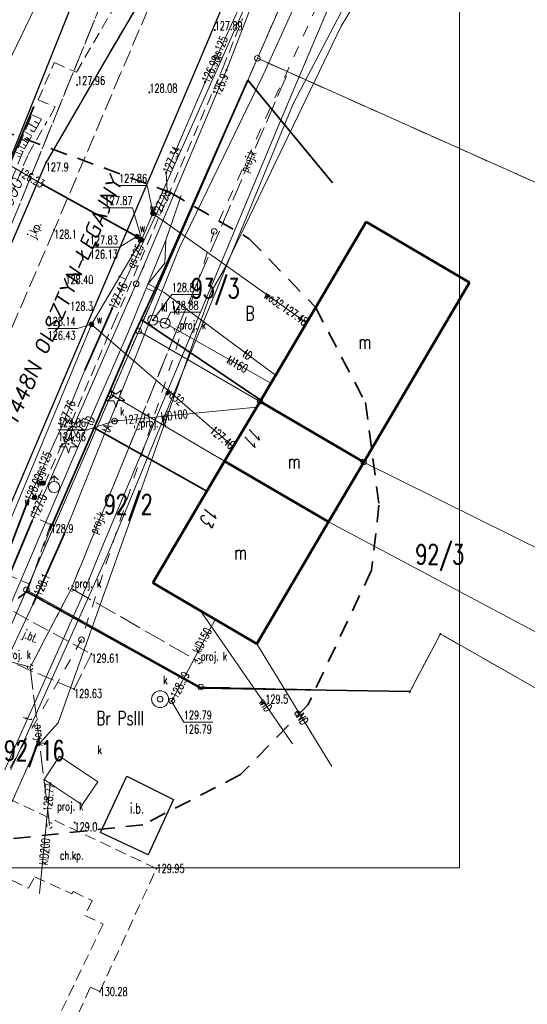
# Model space of a CAD drawing. Header units: metres. Extents: x 7471162 to 7473271, y 5962027 to 5964034.
# Tile 70 of 75: x 7472212 to 7472257, y 5963743 to 5963830. Entities that reach past the tile are written whole.
import ezdxf
from ezdxf.enums import TextEntityAlignment as Align

# ---------------------------------------------------------------- set-up
doc = ezdxf.new("R2010")
doc.units = ezdxf.units.M
doc.header["$MEASUREMENT"] = 0
for name, pattern in [('2_1', [0]), ('2_BUBZ02', [1.75, 1.25, -0.5]), ('2_BUBZ02G', [1.75, 1.25, -0.5]), ('2_BUIB12_02', [0]), ('2_BUIB12_03', [0]), ('2_KTCR02', [1.5, 1, -0.5]), ('2_KTJZ01', [2, 1.5, -0.5]), ('2_KTKR01', [0]), ('2_KTOK02', [2.5, 1.5, -1]), ('2_KTOK05_01', [7.5, 7.5]), ('3_EGBB01', [0]), ('4', [2.5, 1.5, -1]), ('4_1', [0]), ('4_SUBP02_05', [0]), ('4_SUOP03_04', [0]), ('4_SUOP03_13', [0]), ('4_SUOP03_14', [0]), ('4_SUOP03_17', [0]), ('4_SUOP03_18', [0]), ('4_SUPB_P_01', [2.5, 2, -0.5]), ('4_SUPE04', [2, 1, -1]), ('4_SUPE_01', [0]), ('4_SUPG_01', [0]), ('4_SUPK_01', [0]), ('4_SUPK_P_01', [2.5, 2, -0.5]), ('4_SUPT_01', [0]), ('4_SUPW_01', [0]), ('4_SUUS07_01', [0]), ('4_SUUS15_15', [0]), ('GDE', [0]), ('GUK', [2, 1.5, -0.5])]:
    doc.linetypes.add(name, pattern=pattern)
doc.layers.get('0').update_dxf_attribs({"color": 250, "linetype": 'CONTINUOUS', "lineweight": 100})
doc.layers.get('Defpoints').update_dxf_attribs({"linetype": 'CONTINUOUS'})
for name, color, linetype, lineweight in [('01_wymiary', 7, 'CONTINUOUS', 0), ('BUBZ_L_1', 7, '2_BUBZ02', 18), ('BUIB_E_T_6', 7, 'CONTINUOUS', 18), ('BUIB_L_10', 7, '2_BUIB12_02', 25), ('Dzialki', 7, 'GDE', 18), ('EADTD_T_0_a', 214, 'CONTINUOUS', 25), ('EGBB_E_T_0', 7, 'CONTINUOUS', 25), ('EGBB_L_0', 34, '3_EGBB01', 50), ('Kontury', 90, 'GUK', 18), ('KTCR_E_T_1', 7, 'CONTINUOUS', 15), ('KTCR_L_1', 7, '2_KTCR02', 18), ('KTJZ_E_T_0', 7, 'CONTINUOUS', 15), ('KTJZ_L_0', 7, '2_KTJZ01', 18), ('KTKR_L_0', 7, '2_KTKR01', 25), ('KTOK_L_1', 7, '2_1', 18), ('KTOK_L_4', 7, '2_KTOK05_01', 35), ('LINIE_L_1', 90, '4', 35), ('Numery_dzialek', 7, 'CONTINUOUS', 18), ('Numery_konturow', 90, 'CONTINUOUS', 13), ('OBOP_T_0', 3, 'CONTINUOUS', 18), ('Punkty', 7, 'CONTINUOUS', 18), ('RTPW_T_0', 7, 'CONTINUOUS', 15), ('RTPW_T_1', 7, 'CONTINUOUS', 15), ('SUOE_L_1', 1, '4_SUOP03_13', 35), ('SUOG_L_0', 52, '4_SUOP03_14', 35), ('SUOT_L_1', 30, '4_SUOP03_17', 35), ('SUOW_L_0', 5, '4_SUOP03_18', 35), ('SUPE_E_T_3', 1, 'CONTINUOUS', 15), ('SUPE_L_3', 1, '4_SUPE_01', 18), ('SUPG_E_T_2', 7, 'CONTINUOUS', 15), ('SUPG_L_2', 52, '4_SUPG_01', 18), ('SUPK_E_T_1', 34, 'CONTINUOUS', 15), ('SUPK_L_1', 34, '4_SUPK_01', 18), ('SUPP_E_T_4', 34, 'CONTINUOUS', 15), ('SUPP_L_4', 34, '4_SUPK_P_01', 18), ('SUPS_E_T_4', 34, 'CONTINUOUS', 18), ('SUPS_T_4', 34, 'CONTINUOUS', 18), ('SUPT_E_T_0', 30, 'CONTINUOUS', 15), ('SUPT_L_0', 30, '4_SUPT_01', 18), ('SUPW_E_T_0', 5, 'CONTINUOUS', 15), ('SUPW_E_T_1', 5, 'CONTINUOUS', 15), ('SUPW_L_0', 5, '4_SUPW_01', 18), ('SUPW_L_1', 5, '4_SUPW_01', 18), ('SUSM_T_0', 7, 'CONTINUOUS', 18), ('SUSM_T_3', 7, 'CONTINUOUS', 18), ('SUTE_T_0', 1, 'CONTINUOUS', 18), ('SUTG_T_0', 52, 'CONTINUOUS', 18), ('SUTK_T_0', 34, 'CONTINUOUS', 18), ('SUTT_T_0', 30, 'CONTINUOUS', 18), ('SUTW_T_0', 5, 'CONTINUOUS', 18), ('SUUK_E_T_1', 7, 'CONTINUOUS', 15), ('SUUK_E_T_9', 34, 'CONTINUOUS', 15), ('SUUK_L_1', 7, '4_1', 18), ('SUUK_L_3', 34, '4_SUUS15_15', 18), ('SUUK_T_2', 34, 'CONTINUOUS', 18), ('SUUW_E_T_5', 7, 'CONTINUOUS', 15), ('SUUW_T_0', 7, 'CONTINUOUS', 18), ('SUUW_T_1', 7, 'CONTINUOUS', 18), ('SUUW_T_7', 7, 'CONTINUOUS', 18)]:
    doc.layers.add(name, color=color, linetype=linetype, lineweight=lineweight)
doc.layers.add('dr_uchwyty', color=7, linetype='CONTINUOUS')
doc.styles.get("Standard").update_dxf_attribs({"font": 'Simplex.SHX', "width": 0.75})
doc.dimstyles.new('ISO-25', dxfattribs={"dimscale": 0.4, "dimtxt": 2.5, "dimasz": 2.5, "dimexe": 1.25, "dimexo": 0.625, "dimtad": 1, "dimzin": 1, "dimtxsty": 'Standard', "dimblk": 'OBLIQUE', "dimcen": 2.5, "dimadec": 0, "dimazin": 0, "dimtfac": 1, "dimtmove": 0, "dimatfit": 3, "dimfxl": 1, "dimarcsym": 0})

# ---------------------------------------------------------------- blocks, each defined once
blk = doc.blocks.new('GRO')
at = {"linetype": 'Continuous'}
blk.add_circle((0, 0), 0.045, dxfattribs=at)
blk = doc.blocks.new('GRT')
at = {"linetype": 'Continuous'}
blk.add_circle((0, 0), 0.25, dxfattribs=at)
blk = doc.blocks.new('2_OBOP01_01')
at = {"linetype": 'Continuous'}
for p, q in [((-0.78225, -0.26495), (-0.3012, 0.09375)), ((-0.3012, 0.09375), (-0.4937, 0.6621)), ((-0.4937, 0.6621), (-0.0039, 0.31545)), ((-0.0039, 0.31545), (0.4771, 0.67415)), ((0.4771, 0.67415), (0.2988, 0.1012)), ((0.2988, 0.1012), (0.7886, -0.24545)), ((-0.18225, -0.2575), (-0.78225, -0.26495)), ((0.01025, -0.82585), (-0.18225, -0.2575)), ((0.1886, -0.2529), (0.01025, -0.82585)), ((0.7886, -0.24545), (0.1886, -0.2529))]:
    blk.add_line(p, q, dxfattribs=at)
blk.add_circle((0, 0), 0.045, dxfattribs=at)
blk = doc.blocks.new('2_RTPW01')
at = {"linetype": 'Continuous'}
blk.add_circle((0, 0), 0.045, dxfattribs=at)
blk = doc.blocks.new('2_RTPW02')
at = {"linetype": 'Continuous'}
blk.add_circle((0, 0), 0.045, dxfattribs=at)
blk = doc.blocks.new('4_SUUS_P_05')
at = {"linetype": 'Continuous'}
for start, end in [(149.40637, 210.48089), (30.0857, 90.18047), (269.33329, 330.34124)]:
    blk.add_arc((0, 0), 0.25, start, end, dxfattribs=at)
blk = doc.blocks.new('4_SUSM04_01')
at = {"linetype": 'Continuous'}
blk.add_circle((0, 0), 0.25, dxfattribs=at)
blk = doc.blocks.new('4_SUSM01_01')
at = {"linetype": 'Continuous'}
for p, q in [((-0.742, 0.742), (-1.237, 1.237)), ((0.742, 0.742), (1.237, 1.237)), ((-0.742, -0.742), (-1.237, -1.237)), ((0.742, -0.742), (1.237, -1.237))]:
    blk.add_line(p, q, dxfattribs=at)
blk = doc.blocks.new('4_SUPS01_05')
at = {"linetype": 'Continuous'}
blk.add_circle((0, 0), 0.0625, dxfattribs=at)
blk = doc.blocks.new('4_SUPS01_04')
at = {"linetype": 'Continuous'}
blk.add_circle((0, 0), 0.0625, dxfattribs=at)
blk = doc.blocks.new('4_SUUS15_05')
at = {"linetype": 'Continuous'}
blk.add_circle((0, 0), 0.25, dxfattribs=at)
blk = doc.blocks.new('4_SUUS25')
at = {"linetype": 'Continuous'}
for radius in [0.2, 0.175, 0.15, 0.125, 0.1, 0.075, 0.05, 0.025, 0.00715]:
    blk.add_circle((0, 0), radius, dxfattribs=at)
blk = doc.blocks.new('4_SUUS02')
at = {"linetype": 'Continuous'}
for p, q in [((0, 1), (-0.35355, 0.64645)), ((0, 1), (0.35355, 0.64645)), ((0, 0.5), (0, 1))]:
    blk.add_line(p, q, dxfattribs=at)
blk.add_circle((0, 0), 0.5, dxfattribs=at)
blk = doc.blocks.new('4_SUUS13')
at = {"linetype": 'Continuous'}
for radius in [0.75, 0.25]:
    blk.add_circle((0, 0), radius, dxfattribs=at)
blk = doc.blocks.new('_Oblique')
at = {"color": 0, "linetype": 'ByBlock', "lineweight": -2, "transparency": 16777216}
blk.add_line((-0.5, -0.5), (0.5, 0.5), dxfattribs=at)
blk = doc.blocks.new('*D463')
at = {"layer": '01_wymiary', "color": 0, "lineweight": -2}
for p, q in [((7472011.429, 5963838.875), (7472010.335, 5963838.346)), ((7472886.134, 5962027.585), (7472010.785, 5963838.564)), ((7472886.777, 5962027.896), (7472885.684, 5962027.367))]:
    blk.add_line(p, q, dxfattribs=at)
at = {"layer": 'Defpoints', "color": 0, "lineweight": 15}
for p in [(7472011.654, 5963838.984), (7472010.785, 5963838.564), (7472887.002, 5962028.005)]:
    blk.add_point(p, dxfattribs=at)
at = {"layer": '01_wymiary', "color": 0, "lineweight": -2}
for p, rotation in [((7472010.785, 5963838.564), 115.7971028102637), ((7472886.134, 5962027.585), 295.7971028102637)]:
    blk.add_blockref('_Oblique', p, dxfattribs=dict(at, rotation=rotation))
at = {"layer": '01_wymiary', "color": 0, "insert": (7472449.22, 5962933.442), "char_height": 1, "attachment_point": 5, "rotation": 295.7971}
blk.add_mtext('2011,44', dxfattribs=at)
blk = doc.blocks.new('*U410')
at = {"layer": 'dr_uchwyty', "lineweight": 0}
blk.add_lwpolyline([(0, 5), (0, 28)], dxfattribs=at)
at = {"layer": 'dr_uchwyty', "lineweight": 0, "oblique": 10}
blk.add_attdef('LINIA1', text='', height=1, rotation=90, dxfattribs=at).set_placement((-0.164, 28), align=Align.BOTTOM_RIGHT)
blk.add_attdef('LINIA2', text='', height=1, rotation=90, dxfattribs=at).set_placement((0.5, 28), align=Align.TOP_RIGHT)

msp = doc.modelspace()

# ---------------------------------------------------------------- linework, layer by layer
at = {"layer": 'BUBZ_L_1', "linetype": '2_BUBZ02'}
for p in [(7472212.046, 5963819.019), (7472214.107, 5963821.537)]:
    msp.add_line(p, (7472213.266, 5963821.919), dxfattribs=at)
at = {"layer": 'BUBZ_L_1', "linetype": '2_BUBZ02G'}
for p, q in [((7472214.107, 5963821.537), (7472212.496, 5963818.709)), ((7472212.496, 5963818.709), (7472209.807, 5963812.18))]:
    msp.add_line(p, q, dxfattribs=at)
at = {"layer": 'BUBZ_L_1', "linetype": '2_1'}
for p, q in [((7472213.663, 5963820.757), (7472212.949, 5963821.164)), ((7472213.88, 5963821.137), (7472213.5, 5963821.354)), ((7472213.268, 5963820.064), (7472212.637, 5963820.424)), ((7472213.46, 5963820.4), (7472213.124, 5963820.591)), ((7472212.92, 5963819.452), (7472212.362, 5963819.77)), ((7472213.089, 5963819.749), (7472212.792, 5963819.918)), ((7472212.375, 5963818.415), (7472211.878, 5963818.62)), ((7472212.611, 5963818.911), (7472212.119, 5963819.192)), ((7472212.477, 5963818.662), (7472212.229, 5963818.764)), ((7472212.761, 5963819.173), (7472212.499, 5963819.323)), ((7472212.273, 5963818.166), (7472212.023, 5963818.269))]:
    msp.add_line(p, q, dxfattribs=at)
msp.add_point((7472214.107, 5963821.537), dxfattribs=at)
at = {"layer": 'BUIB_L_10', "linetype": '2_BUIB12_03'}
for p, q in [((7472219.342, 5963758.357), (7472221.684, 5963763.343)), ((7472221.684, 5963763.343), (7472225.805, 5963761.289)), ((7472225.805, 5963761.289), (7472223.562, 5963756.386)), ((7472223.562, 5963756.386), (7472219.342, 5963758.357))]:
    msp.add_line(p, q, dxfattribs=at)
at = {"layer": 'Defpoints', "color": 1, "linetype": 'Continuous', "lineweight": 0}
msp.add_lwpolyline([(7471869.207, 5963897.728), (7472251.121, 5963897.728), (7472251.121, 5963755.228), (7471869.207, 5963755.228), (7471869.207, 5963897.728)], dxfattribs=at)
at = {"layer": 'Dzialki'}
for p, q in [((7472202.94, 5963797.045), (7472247.62, 5963908.655)), ((7472233.23, 5963826.935), (7472243.14, 5963849.625)), ((7472233.23, 5963826.935), (7472222.72, 5963802.775)), ((7472271.93, 5963809.655), (7472233.23, 5963826.935)), ((7472222.72, 5963802.775), (7472220.28, 5963797.145)), ((7472233.46, 5963796.545), (7472222.72, 5963802.775)), ((7472220.28, 5963797.145), (7472212.78, 5963779.845)), ((7472230.32, 5963791.255), (7472220.28, 5963797.145)), ((7472242.64, 5963791.175), (7472233.46, 5963796.545)), ((7472239.52, 5963785.875), (7472230.32, 5963791.255)), ((7472262.5, 5963781.315), (7472242.64, 5963791.175)), ((7472260.12, 5963774.915), (7472239.52, 5963785.875)), ((7472212.78, 5963779.845), (7472208.03, 5963768.885)), ((7472212.78, 5963779.845), (7472228.21, 5963771.245)), ((7472246.73, 5963770.825), (7472249.44, 5963775.945)), ((7472249.44, 5963775.945), (7472257.98, 5963771.095)), ((7472228.21, 5963771.245), (7472246.73, 5963770.825))]:
    msp.add_line(p, q, dxfattribs=at)
at = {"layer": 'EGBB_L_0', "linetype": '3_EGBB01'}
for p, q in [((7472242.863, 5963812.46), (7472233.464, 5963796.549)), ((7472252.003, 5963807.08), (7472242.863, 5963812.46)), ((7472242.642, 5963791.173), (7472252.003, 5963807.08)), ((7472233.464, 5963796.549), (7472230.321, 5963791.257)), ((7472242.642, 5963791.173), (7472233.464, 5963796.549)), ((7472230.321, 5963791.257), (7472223.965, 5963780.483)), ((7472239.519, 5963785.871), (7472230.321, 5963791.257)), ((7472239.519, 5963785.871), (7472242.642, 5963791.173)), ((7472233.174, 5963775.074), (7472239.519, 5963785.871)), ((7472223.965, 5963780.483), (7472233.174, 5963775.074))]:
    msp.add_line(p, q, dxfattribs=at)
at = {"layer": 'Kontury', "linetype": 'ByBlock', "lineweight": 30}
msp.add_line((7472202.94, 5963797.045), (7472221.52, 5963843.455), dxfattribs=at)
at = {"layer": 'Kontury'}
for p, q in [((7472233.23, 5963826.935), (7472238.34, 5963838.645)), ((7472233.23, 5963826.935), (7472222.72, 5963802.775)), ((7472271.93, 5963809.655), (7472233.23, 5963826.935)), ((7472222.72, 5963802.775), (7472220.28, 5963797.145)), ((7472220.28, 5963797.145), (7472212.78, 5963779.845)), ((7472212.78, 5963779.845), (7472208.03, 5963768.885)), ((7472228.21, 5963771.245), (7472212.78, 5963779.845)), ((7472249.44, 5963775.945), (7472246.73, 5963770.825)), ((7472257.98, 5963771.095), (7472249.44, 5963775.945)), ((7472246.73, 5963770.825), (7472228.21, 5963771.245))]:
    msp.add_line(p, q, dxfattribs=at)
at = {"layer": 'KTCR_L_1', "linetype": '2_KTCR02'}
for p, q in [((7472226.685, 5963838.647), (7472219.756, 5963826.739)), ((7472217.206, 5963825.699), (7472221.976, 5963833.908)), ((7472228.035, 5963826.578), (7472230.385, 5963832.118)), ((7472230.16, 5963826.065), (7472231.93, 5963830.475)), ((7472213.826, 5963823.269), (7472215.246, 5963826.559)), ((7472219.756, 5963826.739), (7472214.496, 5963817.679)), ((7472215.246, 5963826.559), (7472217.206, 5963825.699)), ((7472218.676, 5963804.601), (7472228.035, 5963826.578)), ((7472220.526, 5963803.511), (7472230.16, 5963826.065)), ((7472213.826, 5963823.269), (7472215.336, 5963822.629)), ((7472215.336, 5963822.629), (7472214.586, 5963821.319)), ((7472212.926, 5963818.419), (7472214.586, 5963821.319)), ((7472210.167, 5963811.89), (7472212.926, 5963818.419)), ((7472214.496, 5963817.679), (7472210.167, 5963807.57)), ((7472208.787, 5963781.363), (7472218.676, 5963804.601)), ((7472213.176, 5963786.413), (7472220.526, 5963803.511)), ((7472214.916, 5963785.653), (7472213.176, 5963786.413)), ((7472213.076, 5963780.363), (7472214.916, 5963785.653)), ((7472210.986, 5963781.223), (7472213.076, 5963780.363)), ((7472224.297, 5963755.169), (7472206.162, 5963763.737)), ((7472219.275, 5963744.268), (7472224.297, 5963755.169)), ((7472211.503, 5963754.115), (7472212.963, 5963753.414)), ((7472212.963, 5963753.414), (7472213.506, 5963754.436)), ((7472213.506, 5963754.436), (7472216.804, 5963752.911)), ((7472216.804, 5963752.911), (7472216.909, 5963753.129)), ((7472216.909, 5963753.129), (7472218.589, 5963752.323)), ((7472218.589, 5963752.323), (7472217.962, 5963751.016)), ((7472217.962, 5963751.016), (7472219.576, 5963750.241)), ((7472219.576, 5963750.241), (7472215.111, 5963740.937)), ((7472214.211, 5963735.55), (7472218.457, 5963744.664)), ((7472218.457, 5963744.664), (7472219.275, 5963744.268))]:
    msp.add_line(p, q, dxfattribs=at)
at = {"layer": 'KTJZ_L_0', "linetype": '2_KTJZ01'}
for p, q in [((7472226.685, 5963838.647), (7472219.756, 5963826.739)), ((7472226.685, 5963838.647), (7472221.116, 5963825.579)), ((7472228.035, 5963826.578), (7472230.385, 5963832.118)), ((7472219.756, 5963826.739), (7472214.496, 5963817.679)), ((7472218.676, 5963804.601), (7472228.035, 5963826.578)), ((7472221.116, 5963825.579), (7472215.226, 5963811.73)), ((7472214.496, 5963817.679), (7472210.167, 5963807.57)), ((7472215.226, 5963811.73), (7472208.897, 5963797.042)), ((7472208.787, 5963781.363), (7472218.676, 5963804.601)), ((7472211.63, 5963777.925), (7472218.53, 5963774.175)), ((7472217, 5963771.045), (7472209.99, 5963774.075)), ((7472218.53, 5963774.175), (7472217, 5963771.045))]:
    msp.add_line(p, q, dxfattribs=at)
at = {"layer": 'KTKR_L_0', "linetype": '2_KTKR01'}
for p, q in [((7472226.685, 5963838.647), (7472219.756, 5963826.739)), ((7472228.035, 5963826.578), (7472230.385, 5963832.118)), ((7472219.756, 5963826.739), (7472214.496, 5963817.679)), ((7472218.676, 5963804.601), (7472228.035, 5963826.578)), ((7472214.496, 5963817.679), (7472210.167, 5963807.57)), ((7472208.787, 5963781.363), (7472218.676, 5963804.601))]:
    msp.add_line(p, q, dxfattribs=at)
at = {"layer": 'KTOK_L_1', "linetype": '2_KTOK02'}
msp.add_line((7472214.846, 5963785.133), (7472212.826, 5963779.683), dxfattribs=at)
at = {"layer": 'KTOK_L_4', "linetype": '2_KTOK05_01'}
for p, q in [((7472232.399, 5963825.003), (7472224.465, 5963807.12)), ((7472232.399, 5963825.003), (7472239.896, 5963815.905)), ((7472206.477, 5963806.231), (7472213.436, 5963822.669)), ((7472224.465, 5963807.12), (7472222.935, 5963803.807)), ((7472222.935, 5963803.807), (7472222.235, 5963802.291)), ((7472233.53, 5963796.663), (7472222.935, 5963803.807)), ((7472222.235, 5963802.291), (7472218.776, 5963794.212)), ((7472218.776, 5963794.212), (7472214.846, 5963785.133)), ((7472218.776, 5963794.212), (7472228.742, 5963788.58)), ((7472212.826, 5963779.683), (7472212.056, 5963779.123)), ((7472212.826, 5963779.683), (7472228.19, 5963771.155)), ((7472228.19, 5963771.155), (7472246.723, 5963770.834))]:
    msp.add_line(p, q, dxfattribs=at)
at = {"layer": 'LINIE_L_1', "linetype": '4'}
for p, q in [((7472158.633, 5963839.654), (7472225.472, 5963815.076)), ((7472225.472, 5963815.076), (7472232.514, 5963810.959)), ((7472232.514, 5963810.959), (7472238.364, 5963804.892)), ((7472238.364, 5963804.892), (7472242.806, 5963796.442)), ((7472242.806, 5963796.442), (7472243.998, 5963787.341)), ((7472243.998, 5963787.341), (7472243.348, 5963781.599)), ((7472243.348, 5963781.599), (7472237.707, 5963769.656)), ((7472237.707, 5963769.656), (7472231.748, 5963763.481)), ((7472231.748, 5963763.481), (7472223.081, 5963759.039)), ((7472223.081, 5963759.039), (7472209.756, 5963757.631))]:
    msp.add_line(p, q, dxfattribs=at)
at = {"layer": 'SUOE_L_1', "linetype": '4_SUOP03_13'}
msp.add_line((7472208.237, 5963773.944), (7472213.266, 5963785.913), dxfattribs=at)
at = {"layer": 'SUOE_L_1', "linetype": '4_1'}
msp.add_line((7472208.237, 5963773.944), (7472213.266, 5963785.913), dxfattribs=at)
at = {"layer": 'SUOG_L_0', "linetype": '4_SUOP03_04'}
for p, q in [((7472220.37, 5963804.785), (7472217.95, 5963799.325)), ((7472212.93, 5963787.795), (7472210.61, 5963781.705))]:
    msp.add_line(p, q, dxfattribs=at)
at = {"layer": 'SUOG_L_0', "linetype": '4_1'}
for p, q in [((7472220.37, 5963804.785), (7472217.95, 5963799.325)), ((7472212.93, 5963787.795), (7472210.61, 5963781.705))]:
    msp.add_line(p, q, dxfattribs=at)
at = {"layer": 'SUOT_L_1', "linetype": '4_SUOP03_17'}
msp.add_line((7472213.376, 5963778.623), (7472216.146, 5963784.833), dxfattribs=at)
at = {"layer": 'SUOT_L_1', "linetype": '4_1'}
msp.add_line((7472213.376, 5963778.623), (7472216.146, 5963784.833), dxfattribs=at)
at = {"layer": 'SUOW_L_0', "linetype": '4_SUOP03_18'}
msp.add_line((7472222.565, 5963811.15), (7472214.266, 5963815.74), dxfattribs=at)
at = {"layer": 'SUOW_L_0', "linetype": '4_1'}
msp.add_line((7472222.565, 5963811.15), (7472214.266, 5963815.74), dxfattribs=at)
at = {"layer": 'SUPE_L_3', "linetype": '4_SUPE04'}
for p, q in [((7472242.66, 5963840.715), (7472229.41, 5963811.605)), ((7472229.41, 5963811.605), (7472217.65, 5963775.435)), ((7472217.65, 5963775.435), (7472202.19, 5963747.675))]:
    msp.add_line(p, q, dxfattribs=at)
at = {"layer": 'SUPE_L_3', "linetype": '4_SUPE_01'}
for p, q in [((7472230.495, 5963825.899), (7472232.685, 5963831.538)), ((7472222.505, 5963806.96), (7472230.495, 5963825.899)), ((7472213.266, 5963785.913), (7472222.505, 5963806.96)), ((7472208.237, 5963773.944), (7472213.266, 5963785.913)), ((7472233.174, 5963775.074), (7472239.81, 5963764.204))]:
    msp.add_line(p, q, dxfattribs=at)
at = {"layer": 'SUPG_L_2', "linetype": '4_SUPG_01'}
for p, q in [((7472231.71, 5963831.605), (7472228.61, 5963824.835)), ((7472228.61, 5963824.835), (7472225.15, 5963816.795)), ((7472225.15, 5963816.795), (7472225.24, 5963815.195)), ((7472225.24, 5963815.195), (7472220.37, 5963804.785)), ((7472220.37, 5963804.785), (7472217.95, 5963799.325)), ((7472217.95, 5963799.325), (7472215.87, 5963794.285)), ((7472215.87, 5963794.285), (7472212.93, 5963787.795)), ((7472212.93, 5963787.795), (7472210.61, 5963781.705))]:
    msp.add_line(p, q, dxfattribs=at)
at = {"layer": 'SUPG_L_2', "linetype": '4_1'}
for p, q in [((7472231.71, 5963831.605), (7472228.61, 5963824.835)), ((7472228.61, 5963824.835), (7472225.15, 5963816.795)), ((7472225.15, 5963816.795), (7472225.24, 5963815.195)), ((7472225.24, 5963815.195), (7472220.37, 5963804.785)), ((7472220.37, 5963804.785), (7472217.95, 5963799.325)), ((7472217.95, 5963799.325), (7472215.87, 5963794.285)), ((7472215.87, 5963794.285), (7472212.93, 5963787.795)), ((7472212.93, 5963787.795), (7472210.61, 5963781.705))]:
    msp.add_line(p, q, dxfattribs=at)
at = {"layer": 'SUPK_L_1', "linetype": '4_SUPK_01'}
for p, q in [((7472223.965, 5963803.751), (7472225.065, 5963803.481)), ((7472225.065, 5963803.481), (7472234.413, 5963798.156)), ((7472220.579, 5963794.797), (7472233.163, 5963796.043)), ((7472225.64, 5963770.008), (7472229.501, 5963777.231)), ((7472214.883, 5963762.699), (7472213.925, 5963752.952))]:
    msp.add_line(p, q, dxfattribs=at)
at = {"layer": 'SUPK_L_1', "linetype": '4_1'}
for p, q in [((7472223.965, 5963803.751), (7472225.065, 5963803.481)), ((7472225.065, 5963803.481), (7472234.413, 5963798.156)), ((7472220.579, 5963794.797), (7472233.163, 5963796.043)), ((7472214.883, 5963762.699), (7472213.925, 5963752.952))]:
    msp.add_line(p, q, dxfattribs=at)
at = {"layer": 'SUPP_L_4', "linetype": '4_SUPK_P_01'}
for p, q in [((7472222.456, 5963839.297), (7472209.575, 5963807.606)), ((7472226.104, 5963802.893), (7472235.976, 5963825.787)), ((7472222.603, 5963794.295), (7472226.104, 5963802.893)), ((7472216.762, 5963779.972), (7472222.603, 5963794.295)), ((7472188.226, 5963779.981), (7472213.115, 5963773.007)), ((7472213.115, 5963773.007), (7472216.762, 5963779.972)), ((7472216.762, 5963779.972), (7472227.967, 5963773.535)), ((7472213.115, 5963773.007), (7472214.834, 5963758.987))]:
    msp.add_line(p, q, dxfattribs=at)
at = {"layer": 'SUPP_L_4', "linetype": '4_SUPB_P_01'}
for p, q in [((7472209.575, 5963807.606), (7472222.456, 5963839.297)), ((7472226.104, 5963802.893), (7472235.976, 5963825.787)), ((7472226.104, 5963802.893), (7472222.603, 5963794.295)), ((7472222.603, 5963794.295), (7472216.762, 5963779.972)), ((7472213.115, 5963773.007), (7472188.226, 5963779.981)), ((7472216.762, 5963779.972), (7472213.115, 5963773.007)), ((7472216.762, 5963779.972), (7472227.967, 5963773.535)), ((7472213.115, 5963773.007), (7472214.834, 5963758.987))]:
    msp.add_line(p, q, dxfattribs=at)
at = {"layer": 'SUPT_L_0', "linetype": '4_SUPT_01'}
for p, q in [((7472248.313, 5963852.236), (7472235.984, 5963823.079)), ((7472236.394, 5963822.889), (7472251.053, 5963850.996)), ((7472250.697, 5963846.541), (7472240.66, 5963829.776)), ((7472201.457, 5963806.501), (7472215.086, 5963834.628)), ((7472233.644, 5963825.279), (7472237.164, 5963833.008)), ((7472240.66, 5963829.776), (7472230.221, 5963808.151)), ((7472226.325, 5963810.17), (7472233.644, 5963825.279)), ((7472235.984, 5963823.079), (7472219.316, 5963783.233)), ((7472219.945, 5963782.943), (7472236.394, 5963822.889)), ((7472226.468, 5963814.777), (7472225.12, 5963810.841)), ((7472225.12, 5963810.841), (7472221.771, 5963802.587)), ((7472225.12, 5963810.841), (7472225.043, 5963808.784)), ((7472216.146, 5963784.833), (7472226.325, 5963810.17)), ((7472225.043, 5963808.784), (7472223.547, 5963806.963)), ((7472230.221, 5963808.151), (7472229.128, 5963806.253)), ((7472223.547, 5963806.963), (7472224.977, 5963806.189)), ((7472229.128, 5963806.253), (7472223.061, 5963789.056)), ((7472224.977, 5963806.189), (7472234.828, 5963798.857)), ((7472221.771, 5963802.587), (7472216.955, 5963791.605)), ((7472216.955, 5963791.605), (7472208.831, 5963772.661)), ((7472223.061, 5963789.056), (7472215.584, 5963768.063)), ((7472213.376, 5963778.623), (7472216.146, 5963784.833)), ((7472212.196, 5963765.655), (7472219.945, 5963782.943)), ((7472219.316, 5963783.233), (7472217.636, 5963779.053)), ((7472217.636, 5963779.053), (7472203.457, 5963747.556)), ((7472210.376, 5963772.254), (7472213.376, 5963778.623)), ((7472215.584, 5963768.063), (7472213.664, 5963765.939)), ((7472203.637, 5963747.476), (7472212.196, 5963765.655)), ((7472213.664, 5963765.939), (7472205.971, 5963748.756))]:
    msp.add_line(p, q, dxfattribs=at)
at = {"layer": 'SUPW_L_0', "linetype": '4_SUPW_01'}
for p, q in [((7472232.725, 5963832.838), (7472223.985, 5963813.2)), ((7472214.266, 5963815.74), (7472210.967, 5963817.669)), ((7472222.565, 5963811.15), (7472214.266, 5963815.74)), ((7472223.985, 5963813.2), (7472222.975, 5963810.86)), ((7472223.985, 5963813.2), (7472237.574, 5963803.506)), ((7472222.975, 5963810.86), (7472218.546, 5963803.371)), ((7472222.975, 5963810.86), (7472222.565, 5963811.15)), ((7472218.546, 5963803.371), (7472199.467, 5963757.436)), ((7472218.546, 5963803.371), (7472231.082, 5963792.539))]:
    msp.add_line(p, q, dxfattribs=at)
at = {"layer": 'SUPW_L_0', "linetype": '4_1'}
for p, q in [((7472223.985, 5963813.2), (7472232.725, 5963832.838)), ((7472214.266, 5963815.74), (7472210.967, 5963817.669)), ((7472222.565, 5963811.15), (7472214.266, 5963815.74)), ((7472222.975, 5963810.86), (7472223.985, 5963813.2)), ((7472223.985, 5963813.2), (7472237.574, 5963803.506)), ((7472218.546, 5963803.371), (7472222.975, 5963810.86)), ((7472222.975, 5963810.86), (7472222.565, 5963811.15)), ((7472199.467, 5963757.436), (7472218.546, 5963803.371)), ((7472218.546, 5963803.371), (7472231.082, 5963792.539))]:
    msp.add_line(p, q, dxfattribs=at)
at = {"layer": 'SUPW_L_1', "linetype": '4_SUPW_01'}
msp.add_line((7472228.205, 5963777.993), (7472236.341, 5963766.21), dxfattribs=at)
at = {"layer": 'SUPW_L_1', "linetype": '4_1'}
msp.add_line((7472228.205, 5963777.993), (7472236.341, 5963766.21), dxfattribs=at)
at = {"layer": 'SUTK_T_0', "linetype": 'Continuous'}
for p, q in [((7472223.983, 5963803.739), (7472225.642, 5963806.003)), ((7472225.642, 5963806.003), (7472228.139, 5963806.003)), ((7472225.074, 5963803.477), (7472225.553, 5963804.438)), ((7472225.553, 5963804.438), (7472228.186, 5963804.438)), ((7472220.574, 5963794.814), (7472218.174, 5963794.028)), ((7472215.568, 5963794.028), (7472218.174, 5963794.028)), ((7472225.627, 5963770), (7472226.717, 5963768.138)), ((7472226.717, 5963768.138), (7472229.296, 5963768.138))]:
    msp.add_line(p, q, dxfattribs=at)
at = {"layer": 'SUTW_T_0', "linetype": 'Continuous'}
for p, q in [((7472220.856, 5963815.672), (7472223.462, 5963815.672)), ((7472224.004, 5963813.203), (7472223.462, 5963815.672)), ((7472219.537, 5963813.701), (7472222.17, 5963813.701)), ((7472222.997, 5963810.865), (7472222.17, 5963813.701)), ((7472222.559, 5963811.161), (7472221.026, 5963810.211)), ((7472218.393, 5963810.211), (7472221.026, 5963810.211)), ((7472214.665, 5963803.015), (7472217.298, 5963803.015)), ((7472218.543, 5963803.38), (7472217.298, 5963803.015))]:
    msp.add_line(p, q, dxfattribs=at)
at = {"layer": 'SUUK_L_1', "linetype": '4_SUUS07_01'}
for centre in [(7472223.965, 5963803.751), (7472225.065, 5963803.481)]:
    msp.add_circle(centre, 0.45, dxfattribs=at)
at = {"layer": 'SUUK_L_3', "linetype": '4_SUBP02_05'}
for p, q in [((7472214.36, 5963763.052), (7472215.708, 5963765.119)), ((7472215.708, 5963765.119), (7472219.101, 5963762.839)), ((7472217.708, 5963760.794), (7472214.36, 5963763.052)), ((7472219.101, 5963762.839), (7472217.708, 5963760.794))]:
    msp.add_line(p, q, dxfattribs=at)

# ---------------------------------------------------------------- block references
at = {"layer": 'dr_uchwyty', "lineweight": 0, "rotation": 335.982375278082}
msp.add_blockref('*U410', (7472199.714, 5963791.041), dxfattribs=at).add_auto_attribs({'LINIA1': 'POCZĄTEK OPRACOWANIA', 'LINIA2': 'km 0+000'})
at = {"layer": 'OBOP_T_0'}
for p in [(7472220.71, 5963796.865), (7472217.16, 5963794.225), (7472216.5, 5963792.775)]:
    msp.add_blockref('2_OBOP01_01', p, dxfattribs=at)
at = {"layer": 'Punkty'}
for name, p in [('GRT', (7472233.23, 5963826.935)), ('GRT', (7472222.72, 5963802.775)), ('GRT', (7472220.28, 5963797.145)), ('GRT', (7472233.46, 5963796.545)), ('GRO', (7472230.32, 5963791.255)), ('GRT', (7472242.64, 5963791.175)), ('GRO', (7472239.52, 5963785.875)), ('GRT', (7472212.78, 5963779.845)), ('GRO', (7472249.44, 5963775.945)), ('GRT', (7472228.21, 5963771.245)), ('GRO', (7472246.73, 5963770.825))]:
    msp.add_blockref(name, p, dxfattribs=at)
at = {"layer": 'RTPW_T_0'}
for p in [(7472214.496, 5963817.679), (7472215.226, 5963811.73), (7472218.676, 5963804.601), (7472214.916, 5963785.653), (7472233.926, 5963769.796), (7472217.038, 5963759.234)]:
    msp.add_blockref('2_RTPW01', p, dxfattribs=at)
at = {"layer": 'RTPW_T_1'}
for p in [(7472229.45, 5963829.441), (7472217.27, 5963824.585), (7472223.67, 5963823.915), (7472216.35, 5963806.925), (7472218.53, 5963774.175), (7472217, 5963771.045), (7472224.3, 5963755.165), (7472219.27, 5963744.265)]:
    msp.add_blockref('2_RTPW02', p, dxfattribs=at)
at = {"layer": 'SUPS_T_4'}
for p in [(7472226.104, 5963802.893), (7472222.603, 5963794.295), (7472216.762, 5963779.972), (7472213.115, 5963773.007), (7472227.967, 5963773.535), (7472214.834, 5963758.987)]:
    msp.add_blockref('4_SUUS_P_05', p, dxfattribs=at)
at = {"layer": 'SUSM_T_0', "rotation": 111.4921184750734}
msp.add_blockref('4_SUSM01_01', (7472222.505, 5963806.96), dxfattribs=at)
at = {"layer": 'SUSM_T_3'}
for p in [(7472229.41, 5963811.605), (7472222.505, 5963806.96), (7472217.65, 5963775.435)]:
    msp.add_blockref('4_SUSM04_01', p, dxfattribs=at)
at = {"layer": 'SUTE_T_0'}
for p in [(7472230.495, 5963825.899), (7472213.266, 5963785.913)]:
    msp.add_blockref('4_SUPS01_05', p, dxfattribs=at)
at = {"layer": 'SUTG_T_0'}
for p in [(7472228.61, 5963824.835), (7472225.15, 5963816.795), (7472225.24, 5963815.195), (7472220.37, 5963804.785), (7472215.87, 5963794.285), (7472212.93, 5963787.795)]:
    msp.add_blockref('4_SUPS01_04', p, dxfattribs=at)
at = {"layer": 'SUTK_T_0'}
for p in [(7472223.983, 5963803.739), (7472225.074, 5963803.477), (7472220.574, 5963794.814), (7472220.828, 5963794.822), (7472225.627, 5963770), (7472225.758, 5963770.228), (7472214.883, 5963762.699)]:
    msp.add_blockref('4_SUPS01_05', p, dxfattribs=at)
at = {"layer": 'SUTT_T_0'}
msp.add_blockref('4_SUPS01_05', (7472213.376, 5963778.623), dxfattribs=at)
at = {"layer": 'SUTW_T_0'}
for p in [(7472214.266, 5963815.74), (7472224.004, 5963813.203), (7472222.559, 5963811.161), (7472222.997, 5963810.865), (7472218.543, 5963803.38), (7472237.574, 5963803.507), (7472231.082, 5963792.539)]:
    msp.add_blockref('4_SUPS01_05', p, dxfattribs=at)
at = {"layer": 'SUUK_T_2'}
for p in [(7472220.579, 5963794.797), (7472225.64, 5963770.008)]:
    msp.add_blockref('4_SUUS15_05', p, dxfattribs=at)
at = {"layer": 'SUUW_T_0'}
msp.add_blockref('4_SUUS02', (7472215.226, 5963788.952), dxfattribs=at)
at = {"layer": 'SUUW_T_1'}
msp.add_blockref('4_SUUS13', (7472224.616, 5963770.169), dxfattribs=at)
at = {"layer": 'SUUW_T_7'}
for p, rotation in [((7472223.985, 5963813.2), 66.01046251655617), ((7472222.565, 5963811.15), 59.22475153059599), ((7472222.975, 5963810.86), 239.3975876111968), ((7472218.546, 5963803.371), 64.99175346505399), ((7472214.256, 5963789.302), 63.88037237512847), ((7472213.506, 5963788.042), 63.88037237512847)]:
    msp.add_blockref('4_SUUS25', p, dxfattribs=dict(at, rotation=rotation))

# ---------------------------------------------------------------- texts
at = {"layer": 'BUIB_E_T_6', "width": 0.7}
msp.add_text('i.b.', height=0.9, dxfattribs=at).set_placement((7472221.936, 5963760.503), align=Align.MIDDLE_LEFT)
at = {"layer": 'dr_uchwyty', "color": 7, "oblique": 10}
msp.add_text('DROGA POWIATOWA NR 1448N OLSZTYN-ŁĘGAJNY', height=1.36719, rotation=66.48417, dxfattribs=at).set_placement((7472203.23, 5963774.455))
at = {"layer": 'EADTD_T_0_a', "oblique": 15, "width": 0.7}
for s, rotation, p in [('11', 238.89258, (7472232.331, 5963793.753)), ('13', 247.38003, (7472228.405, 5963786.652))]:
    msp.add_text(s, height=1.25, rotation=rotation, dxfattribs=at).set_placement(p, align=Align.CENTER)
at = {"layer": 'EGBB_E_T_0', "width": 0.7}
for p in [(7472242.743, 5963801.816), (7472236.487, 5963791.212), (7472231.745, 5963783.171)]:
    msp.add_text('m', height=1.25, dxfattribs=at).set_placement(p, align=Align.MIDDLE)
at = {"layer": 'KTCR_E_T_1', "width": 0.7}
msp.add_text('ch.kp.', height=0.75, dxfattribs=at).set_placement((7472216.791, 5963756.205), align=Align.MIDDLE)
at = {"layer": 'KTJZ_E_T_0', "width": 0.7}
for s, rotation, p in [('j.kp.', 65.16262, (7472213.58, 5963811.702)), ('j.bt.', 335.69545, (7472213.114, 5963775.643))]:
    msp.add_text(s, height=0.75, rotation=rotation, dxfattribs=at).set_placement(p, align=Align.MIDDLE)
at = {"layer": 'Numery_dzialek', "width": 0.7}
for s, p in [('93/3', (7472227.342, 5963807.438)), ('92/2', (7472219.65, 5963788.305)), ('92/3', (7472247.23, 5963783.875)), ('92/16', (7472210.793, 5963766.491))]:
    msp.add_text(s, height=1.75, dxfattribs=at).set_placement(p, align=Align.TOP_LEFT)
at = {"layer": 'Numery_konturow', "width": 0.7}
for s, p in [('B', (7472232.18, 5963803.717)), ('Br PsIII', (7472218.972, 5963767.861))]:
    msp.add_text(s, height=1.25, dxfattribs=at).set_placement(p)
at = {"layer": 'RTPW_T_0', "width": 0.7}
for s, p in [('127.9', (7472214.496, 5963817.679)), ('128.1', (7472215.226, 5963811.73)), ('128.9', (7472214.916, 5963785.653)), ('129.0', (7472217.038, 5963759.234))]:
    msp.add_text(s, height=0.75, dxfattribs=at).set_placement(p, align=Align.TOP_LEFT)
msp.add_text('128.3', height=0.75, dxfattribs=at).set_placement((7472218.676, 5963804.601), align=Align.RIGHT)
msp.add_text('129.5', height=0.75, dxfattribs=at).set_placement((7472233.926, 5963769.796))
at = {"layer": 'RTPW_T_1', "width": 0.7}
msp.add_text('127.89', height=0.75, rotation=359.86069, dxfattribs=at).set_placement((7472229.45, 5963829.441))
for s, p in [('127.96', (7472217.27, 5963824.585)), ('128.08', (7472223.67, 5963823.915)), ('128.40', (7472216.23, 5963806.945))]:
    msp.add_text(s, height=0.75, dxfattribs=at).set_placement(p)
for s, p in [('129.61', (7472218.53, 5963774.175)), ('129.63', (7472217, 5963771.045))]:
    msp.add_text(s, height=0.75, dxfattribs=at).set_placement(p, align=Align.TOP_LEFT)
for s, p in [('129.95', (7472224.3, 5963755.165)), ('130.28', (7472219.27, 5963744.265))]:
    msp.add_text(s, height=0.75, dxfattribs=at).set_placement(p, align=Align.MIDDLE_LEFT)
at = {"layer": 'SUPE_E_T_3', "width": 0.7}
msp.add_text('eND', height=0.75, rotation=301.40226, dxfattribs=at).set_placement((7472237.135, 5963768.585), align=Align.MIDDLE)
at = {"layer": 'SUPG_E_T_2', "width": 0.7}
for rotation, p in [(65.39684, (7472229.974, 5963827.814)), (64.92889, (7472222.517, 5963809.375)), (65.62926, (7472214.386, 5963791.009))]:
    msp.add_text('gs125', height=0.75, rotation=rotation, dxfattribs=at).set_placement(p, align=Align.MIDDLE)
at = {"layer": 'SUPK_E_T_1', "width": 0.7}
for s, rotation, p in [('kl160', 330.33475, (7472231.464, 5963799.836)), ('klD100', 5.65347, (7472225.874, 5963795.321)), ('klD150', 61.87907, (7472228.347, 5963775.36)), ('klD200', 84.39031, (7472214.388, 5963756.663))]:
    msp.add_text(s, height=0.75, rotation=rotation, dxfattribs=at).set_placement(p, align=Align.MIDDLE)
at = {"layer": 'SUPP_E_T_4', "width": 0.7}
for rotation, p in [(66.68209, (7472232.521, 5963817.784)), (67.3735, (7472219.148, 5963785.772)), (276.26931, (7472213.864, 5963766.942))]:
    msp.add_text('proj.k', height=0.75, rotation=rotation, dxfattribs=at).set_placement(p, align=Align.MIDDLE)
at = {"layer": 'SUPS_E_T_4', "width": 0.7}
for p in [(7472226.35, 5963802.935), (7472222.883, 5963794.269), (7472217.059, 5963780.052), (7472210.842, 5963773.733), (7472228.212, 5963773.595), (7472215.485, 5963760.309)]:
    msp.add_text('proj. k', height=0.75, dxfattribs=at).set_placement(p)
at = {"layer": 'SUPT_E_T_0', "width": 0.7}
for s, rotation, p in [('tD', 323.34231, (7472232.37, 5963800.686)), ('tD', 66.31613, (7472218.371, 5963794.835)), ('tA', 68.11247, (7472219.892, 5963794.158)), ('t', 72.8913, (7472212.865, 5963768.455))]:
    msp.add_text(s, height=0.75, rotation=rotation, dxfattribs=at).set_placement(p, align=Align.MIDDLE)
at = {"layer": 'SUPW_E_T_0', "width": 0.7}
for rotation, p in [(324.49838, (7472234.685, 5963805.568)), (319.17287, (7472225.898, 5963797.018))]:
    msp.add_text('wo32', height=0.75, rotation=rotation, dxfattribs=at).set_placement(p, align=Align.MIDDLE)
at = {"layer": 'SUPW_E_T_1', "width": 0.7}
msp.add_text('wlD', height=0.75, rotation=304.626, dxfattribs=at).set_placement((7472233.963, 5963769.654), align=Align.MIDDLE)
at = {"layer": 'SUTE_T_0', "width": 0.7}
msp.add_text('126.9', height=0.75, rotation=67.12714, dxfattribs=at).set_placement((7472230.339, 5963825.529), align=Align.MIDDLE_RIGHT)
msp.add_text('127.0', height=0.75, rotation=66.30069, dxfattribs=at).set_placement((7472213.483, 5963786.406), align=Align.MIDDLE_LEFT)
at = {"layer": 'SUTG_T_0', "width": 0.7}
for s, rotation, p in [('126.98', 65.39684, (7472228.61, 5963824.835)), ('127.34', 66.71545, (7472225.15, 5963816.795)), ('127.46', 64.92889, (7472220.37, 5963804.785)), ('127.76', 67.57414, (7472215.87, 5963794.285)), ('128.00', 65.62926, (7472212.93, 5963787.795))]:
    msp.add_text(s, height=0.75, rotation=rotation, dxfattribs=at).set_placement(p, align=Align.MIDDLE_LEFT)
msp.add_text('127.28', height=0.75, rotation=64.92889, dxfattribs=at).set_placement((7472225.24, 5963815.195), align=Align.MIDDLE_RIGHT)
at = {"layer": 'SUTK_T_0', "width": 0.7}
for s, p in [('128.81', (7472225.642, 5963806.253)), ('128.88', (7472225.553, 5963804.688))]:
    msp.add_text(s, height=0.75, dxfattribs=at).set_placement(p)
for s, p in [('129.06', (7472215.568, 5963795.028)), ('124.96', (7472215.568, 5963793.778)), ('129.79', (7472226.717, 5963769.138)), ('126.79', (7472226.717, 5963767.888))]:
    msp.add_text(s, height=0.75, dxfattribs=at).set_placement(p, align=Align.TOP_LEFT)
for s, rotation, p in [('127.71', 5.931, (7472221.386, 5963794.877)), ('128.39', 62.76008, (7472225.811, 5963770.326))]:
    msp.add_text(s, height=0.75, rotation=rotation, dxfattribs=at).set_placement(p, align=Align.MIDDLE_LEFT)
msp.add_text('128.77', height=0.75, rotation=83.68869, dxfattribs=at).set_placement((7472214.883, 5963762.699), align=Align.MIDDLE_RIGHT)
at = {"layer": 'SUTT_T_0', "width": 0.7}
msp.add_text('128.1', height=0.75, rotation=65.01599, dxfattribs=at).set_placement((7472213.721, 5963779.396), align=Align.MIDDLE_LEFT)
at = {"layer": 'SUTW_T_0', "width": 0.7}
for s, rotation, p in [('126.23', 329.77059, (7472214.266, 5963815.74)), ('127.48', 323.73993, (7472237.574, 5963803.507)), ('127.40', 319.3728, (7472231.082, 5963792.539))]:
    msp.add_text(s, height=0.75, rotation=rotation, dxfattribs=at).set_placement(p, align=Align.MIDDLE_RIGHT)
for s, p in [('127.86', (7472223.462, 5963815.922)), ('127.87', (7472222.17, 5963813.951))]:
    msp.add_text(s, height=0.75, dxfattribs=at).set_placement(p, align=Align.RIGHT)
for s, p in [('127.83', (7472218.393, 5963811.211)), ('126.13', (7472218.393, 5963809.961)), ('128.14', (7472214.665, 5963804.015)), ('126.43', (7472214.665, 5963802.765))]:
    msp.add_text(s, height=0.75, dxfattribs=at).set_placement(p, align=Align.TOP_LEFT)
at = {"layer": 'SUUK_E_T_1', "width": 0.7}
for p in [(7472224.715, 5963804.501), (7472225.815, 5963804.231)]:
    msp.add_text('kl', height=0.75, dxfattribs=at).set_placement(p)
at = {"layer": 'SUUK_E_T_9', "width": 0.7}
for p in [(7472221.079, 5963795.297), (7472224.898, 5963771.489), (7472219.08, 5963765.312)]:
    msp.add_text('k', height=0.75, dxfattribs=at).set_placement(p)
at = {"layer": 'SUUW_E_T_5', "width": 0.7}
for p in [(7472223.71, 5963813.305), (7472222.798, 5963811.55), (7472222.567, 5963810.606), (7472219.001, 5963803.439)]:
    msp.add_text('w', height=0.75, dxfattribs=at).set_placement(p)
for p in [(7472214.15, 5963789.779), (7472213.084, 5963788.062)]:
    msp.add_text('w', height=0.75, dxfattribs=at).set_placement(p, align=Align.TOP_RIGHT)

# ---------------------------------------------------------------- dimensions: what is measured, and where the dimension line sits
at = {"layer": '01_wymiary'}
dim = msp.add_aligned_dim(p1=(7472887.002, 5962028.005), p2=(7472011.654, 5963838.984), distance=0.965, dimstyle='ISO-25', dxfattribs=at)
dim.commit()
dim.dimension.update_dxf_attribs({"geometry": '*D463', "text_midpoint": (7472449.22, 5962933.442)})

doc.saveas('drawing.dxf')
